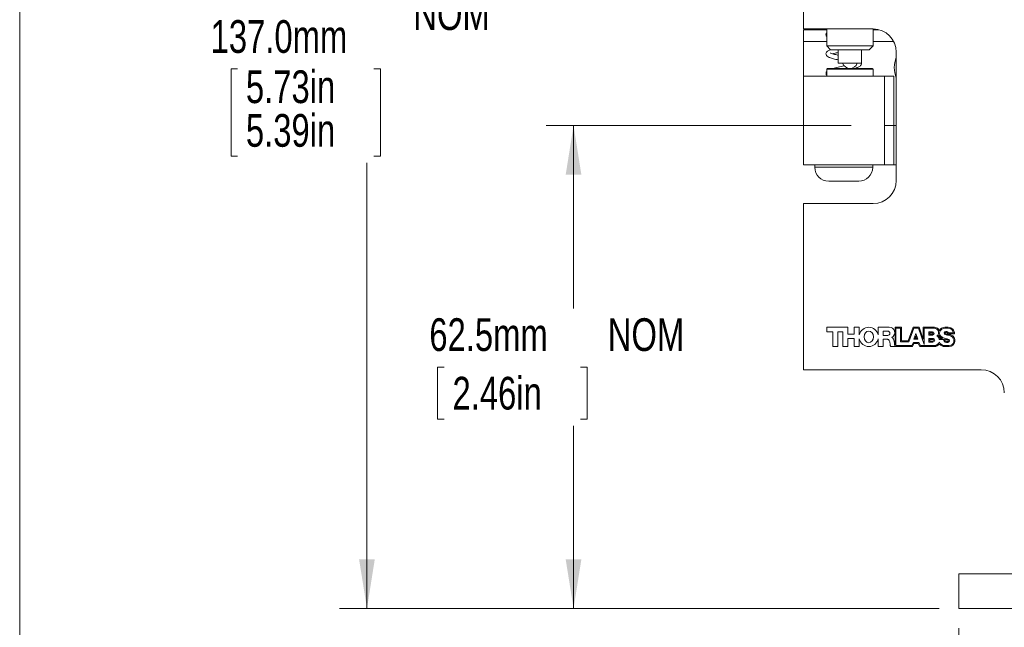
# Model space of a CAD drawing. Header units: millimetres. Extents: x 3 to 556, y 2 to 429.
# Tile 2 of 57: x 3 to 131, y 101 to 180. Entities that reach past the tile are written whole.
import ezdxf

# ---------------------------------------------------------------- set-up
doc = ezdxf.new("R2010")
doc.units = ezdxf.units.MM
doc.header["$LTSCALE"] = 2
doc.styles.add('SLDTEXTSTYLE0', font='TXT', dxfattribs={"width": 0.75})
doc.dimstyles.new('SLDDIMSTYLE0', dxfattribs={"dimtxt": 4.233333, "dimasz": 6.35, "dimexe": 0, "dimexo": 0.0625, "dimgap": 1.058333, "dimtad": 0, "dimtih": 1, "dimtoh": 1, "dimdec": 1, "dimrnd": 1e-09, "dimzin": 4, "dimdsep": 46, "dimtxsty": 'SLDTEXTSTYLE0', "dimsah": 1, "dimcen": 0.09, "dimadec": 0, "dimazin": 1, "dimtfac": 1, "dimtdec": 1, "dimtofl": 0, "dimtmove": 0, "dimatfit": 3, "dimfxl": 1, "dimfrac": 2, "dimtolj": 1, "dimtzin": 12, "dimarcsym": 0})
doc.dimstyles.new('SLDDIMSTYLE1', dxfattribs={"dimtxt": 4.233333, "dimasz": 6.35, "dimexe": 0, "dimexo": 0.0625, "dimgap": 1.058333, "dimtad": 0, "dimtih": 1, "dimtoh": 1, "dimdec": 1, "dimrnd": 1e-09, "dimzin": 12, "dimdsep": 46, "dimtxsty": 'SLDTEXTSTYLE0', "dimsah": 1, "dimcen": 0.09, "dimadec": 0, "dimazin": 3, "dimlim": 1, "dimtp": 5.8, "dimtm": 2.7, "dimtfac": 1, "dimtdec": 1, "dimtofl": 0, "dimtmove": 0, "dimatfit": 3, "dimfxl": 1, "dimfrac": 2, "dimtolj": 1, "dimtzin": 12, "dimarcsym": 0})
doc.dimstyles.new('SLDDIMSTYLE2', dxfattribs={"dimtxt": 4.233333, "dimasz": 6.35, "dimexe": 0, "dimexo": 0.0625, "dimgap": 1.058333, "dimtad": 0, "dimtih": 1, "dimtoh": 1, "dimdec": 1, "dimrnd": 1e-09, "dimzin": 12, "dimdsep": 46, "dimtxsty": 'SLDTEXTSTYLE0', "dimsah": 1, "dimcen": 0.09, "dimadec": 0, "dimazin": 3, "dimtfac": 1, "dimtdec": 1, "dimtofl": 0, "dimtmove": 0, "dimatfit": 3, "dimfxl": 1, "dimfrac": 2, "dimtolj": 1, "dimtzin": 12, "dimarcsym": 0})

# ---------------------------------------------------------------- blocks, each defined once
blk = doc.blocks.new('_D_1')
at = {"color": 7, "linetype": 'Continuous', "lineweight": 0}
for p, q in [((108.15, 243.02), (44.58, 243.02)), ((48.14, 243.02), (48.14, 185.34)), ((31.39, 173.19), (30.53, 173.19)), ((30.53, 173.19), (30.53, 161.9)), ((49.05, 173.19), (49.91, 173.19)), ((49.91, 173.19), (49.91, 161.9)), ((30.53, 161.9), (31.39, 161.9)), ((48.14, 103.37), (48.14, 161.05)), ((49.91, 161.9), (49.05, 161.9)), ((122.25, 103.37), (44.58, 103.37))]:
    blk.add_line(p, q, dxfattribs=at)
for points in [[(48.14, 243.02), (47.12, 236.67), (49.15, 236.67)], [(48.14, 103.37), (49.15, 109.72), (47.12, 109.72)]]:
    blk.add_solid(points, dxfattribs=at)
at = {"color": 7, "linetype": 'Continuous', "lineweight": 0, "char_height": 4.233, "attachment_point": 1, "style": 'SLDTEXTSTYLE0'}
for s, insert in [('145.5mm', (27.89, 185.15)), ('NOM', (54.14, 182.47)), ('137.0mm', (27.89, 179.51)), ('5.73in', (32.46, 173.01)), ('5.39in', (32.46, 167.36))]:
    blk.add_mtext(s, dxfattribs=dict(at, insert=insert))
blk = doc.blocks.new('_D_2')
at = {"color": 7, "linetype": 'Continuous', "lineweight": 0}
for p, q in [((124.79, 100.83), (124.79, 73.2)), ((214.79, 100.83), (214.79, 73.2)), ((124.79, 76.76), (155.05, 76.76)), ((160.96, 76.76), (160.1, 76.76)), ((160.1, 76.76), (160.1, 70.03)), ((178.62, 76.76), (179.48, 76.76)), ((179.48, 76.76), (179.48, 70.03)), ((214.79, 76.76), (184.53, 76.76)), ((160.1, 70.03), (160.96, 70.03)), ((179.48, 70.03), (178.62, 70.03))]:
    blk.add_line(p, q, dxfattribs=at)
for points in [[(124.79, 76.76), (131.14, 75.74), (131.14, 77.77)], [(214.79, 76.76), (208.44, 77.77), (208.44, 75.74)]]:
    blk.add_solid(points, dxfattribs=at)
at = {"color": 7, "linetype": 'Continuous', "lineweight": 0, "char_height": 4.233, "attachment_point": 1, "style": 'SLDTEXTSTYLE0'}
for s, insert in [('90.0mm', (159.03, 83.07)), ('3.54in', (162.03, 75.49))]:
    blk.add_mtext(s, dxfattribs=dict(at, insert=insert))
blk = doc.blocks.new('_D_3')
at = {"color": 7, "linetype": 'Continuous', "lineweight": 0}
for p, q in [((110.85, 165.87), (71.34, 165.87)), ((74.9, 165.87), (74.9, 142.2)), ((58.15, 134.62), (57.29, 134.62)), ((57.29, 134.62), (57.29, 127.89)), ((75.81, 134.62), (76.67, 134.62)), ((76.67, 134.62), (76.67, 127.89)), ((57.29, 127.89), (58.15, 127.89)), ((76.67, 127.89), (75.81, 127.89)), ((74.9, 103.37), (74.9, 127.03)), ((122.25, 103.37), (71.34, 103.37))]:
    blk.add_line(p, q, dxfattribs=at)
for points in [[(74.9, 165.87), (73.88, 159.52), (75.91, 159.52)], [(74.9, 103.37), (75.91, 109.72), (73.88, 109.72)]]:
    blk.add_solid(points, dxfattribs=at)
at = {"color": 7, "linetype": 'Continuous', "lineweight": 0, "char_height": 4.233, "attachment_point": 1, "style": 'SLDTEXTSTYLE0'}
for s, insert in [('62.5mm', (56.22, 140.93)), ('NOM', (79.33, 140.93)), ('2.46in', (59.22, 133.35))]:
    blk.add_mtext(s, dxfattribs=dict(at, insert=insert))

msp = doc.modelspace()

# ---------------------------------------------------------------- linework, layer by layer
at = {"color": 7, "linetype": 'Continuous', "lineweight": 0}
for p, q in [((3.1587002, 429.29076), (3.1587002, 1.8063285)), ((104.6917993, 178.368298), (104.6917993, 188.2682942)), ((104.6917993, 178.368298), (113.6917951, 178.368298)), ((104.6917993, 178.2682963), (107.6917979, 178.2682963)), ((104.6917993, 176.7682932), (104.6917993, 178.2682963)), ((107.6917979, 178.368298), (107.6917979, 176.169423)), ((113.6917951, 176.169423), (113.6917951, 178.368298)), ((113.6917951, 178.2682963), (114.4380304, 178.2682963)), ((107.6917979, 176.7682932), (104.6917993, 176.7682932)), ((104.6917993, 172.2682916), (104.6917993, 176.7682932)), ((107.6917979, 176.169423), (108.1917989, 175.669422)), ((107.6917979, 176.169423), (112.3649808, 176.169423)), ((112.3649808, 176.169423), (113.6917951, 176.169423)), ((113.1917941, 175.669422), (113.6917951, 176.169423)), ((116.3450959, 176.7682932), (113.6917951, 176.7682932)), ((112.0861205, 175.669422), (108.1917989, 175.669422)), ((109.1917935, 175.669422), (109.1917935, 173.93407)), ((113.1917941, 175.669422), (112.0861205, 175.669422)), ((112.1917996, 173.93407), (112.1917996, 175.669422)), ((116.6917938, 175.3682919), (116.6917938, 158.768294)), ((109.1917935, 173.93407), (112.0164129, 173.93407)), ((112.0164129, 173.93407), (112.1917996, 173.93407)), ((104.6917993, 172.2682916), (115.1917982, 172.2682916)), ((104.6917993, 172.2682916), (104.6917993, 160.7682943)), ((107.7917996, 173.2682936), (107.6917979, 173.1682919)), ((107.6917979, 173.1682919), (107.6917979, 172.2682916)), ((113.6917951, 173.1682919), (107.6917979, 173.1682919)), ((107.7917996, 173.2682936), (113.5917934, 173.2682936)), ((113.6917951, 173.1682919), (113.5917934, 173.2682936)), ((113.6917951, 172.2682916), (113.6917951, 173.1682919)), ((115.1917982, 160.7682943), (115.1917982, 172.2682916)), ((116.3917961, 172.2682916), (115.1917982, 172.2682916)), ((116.3917961, 165.868295), (116.3917961, 172.2682916)), ((115.1917982, 165.868295), (116.3917961, 165.868295)), ((116.3917961, 165.868295), (116.3917961, 160.7682943)), ((116.3917961, 165.868295), (116.6917938, 165.868295)), ((104.6917993, 160.7682943), (115.1917982, 160.7682943)), ((106.141794, 160.7682943), (106.141794, 160.4682967)), ((113.6417943, 160.4682967), (113.6417943, 160.7682943)), ((116.3917961, 160.7682943), (115.1917982, 160.7682943)), ((116.6917938, 160.7682943), (116.3917961, 160.7682943)), ((108.8252547, 158.668296), (107.9417947, 158.668296)), ((111.8417936, 158.668296), (108.8252547, 158.668296)), ((104.6917993, 134.2682947), (104.6917993, 155.7682954)), ((113.6917951, 155.7682954), (104.6917993, 155.7682954)), ((107.6917979, 139.7683002), (110.4396838, 139.7683002)), ((107.6917979, 139.7683002), (107.6917979, 139.1844317)), ((107.6917979, 139.1844317), (108.4680143, 139.1844317)), ((108.4680143, 139.1844317), (108.4680143, 137.2682951)), ((109.1345209, 137.2682951), (109.1345209, 139.1844317)), ((109.1345209, 139.1844317), (109.7732293, 139.1844317)), ((109.7732293, 139.1844317), (109.7732293, 137.2682951)), ((110.4396838, 139.7683002), (110.4396838, 138.8789728)), ((111.2450468, 139.767611), (111.9115013, 139.7675552)), ((111.2450468, 138.8789728), (111.2450468, 139.767611)), ((111.9115013, 139.7675552), (111.9115013, 138.7799211)), ((114.3553364, 139.7899814), (115.7780099, 139.7899814)), ((114.3553364, 138.7799211), (114.3553364, 139.7899814)), ((115.0217908, 139.267759), (115.0217908, 138.7123183)), ((115.5896592, 139.267759), (115.0217908, 139.267759)), ((116.5352943, 139.767611), (117.3684033, 139.767611)), ((116.5352943, 137.4095917), (116.5352943, 139.767611)), ((116.6602555, 139.6426462), (117.2433826, 139.6426462)), ((116.6602555, 137.3932563), (116.6602555, 139.6426462)), ((117.2433826, 139.6426462), (117.2433826, 137.8931083)), ((117.3684033, 139.767611), (117.3684033, 138.0180732)), ((118.2311806, 138.0180732), (118.8679519, 139.767611)), ((118.3187175, 137.8931083), (118.9554888, 139.6426462)), ((118.8679519, 139.767611), (119.6455243, 139.767611)), ((118.9554888, 139.6426462), (119.558047, 139.6426462)), ((119.558047, 139.6426462), (120.3259337, 137.5329472)), ((119.6455243, 139.767611), (120.2009129, 138.2416427)), ((120.2009129, 139.767611), (121.6310891, 139.767611)), ((120.2009129, 138.2416427), (120.2009129, 139.767611)), ((120.3259337, 137.5329472), (120.3259337, 139.6426462)), ((120.3259337, 139.6426462), (121.6310891, 139.6426462)), ((120.928097, 139.1844317), (120.928097, 138.7551703)), ((121.3837149, 139.1844317), (120.928097, 139.1844317)), ((121.0526782, 139.0598543), (121.0526782, 138.8797477)), ((121.3837149, 139.0598543), (121.0526782, 139.0598543)), ((123.4281319, 139.767611), (122.9905146, 139.767611)), ((123.4281319, 139.6430336), (122.9905146, 139.6430336)), ((124.1059559, 139.0256934), (123.5201913, 139.0256934)), ((110.4396838, 138.8789728), (111.2450468, 138.8789728)), ((110.4396838, 137.2682951), (110.4396838, 138.3235879)), ((110.4396838, 138.3235879), (111.2450468, 138.3235879)), ((111.2450468, 138.3235879), (111.2450468, 137.2682951)), ((111.9115534, 137.2682951), (111.9115534, 138.2559851)), ((114.3553364, 138.2559851), (114.3553364, 137.2682951)), ((115.0217908, 138.7123183), (115.5896592, 138.7123183)), ((115.0217908, 137.2682951), (115.0217908, 138.2124662)), ((115.0217908, 138.2124662), (115.540612, 138.2124662)), ((115.8437836, 137.8916927), (115.8882338, 137.5352345)), ((116.4331618, 137.9619852), (116.4618912, 137.602789)), ((117.2433826, 137.8931083), (118.3187175, 137.8931083)), ((117.3684033, 138.0180732), (118.2311806, 138.0180732)), ((118.9094814, 137.809781), (118.7152523, 137.3932563)), ((119.6317929, 137.809781), (118.9094814, 137.809781)), ((119.2458901, 138.9623001), (118.9890983, 138.2124662)), ((118.9890983, 138.2124662), (119.4947096, 138.2124662)), ((119.1494423, 138.3235879), (119.2458901, 138.6051826)), ((119.3393501, 138.3235879), (119.1494423, 138.3235879)), ((119.4947096, 138.2124662), (119.2458901, 138.9623001)), ((119.2458901, 138.6051826), (119.3393501, 138.3235879)), ((119.8260221, 137.3932563), (119.6317929, 137.809781)), ((120.928097, 138.7551703), (121.3837149, 138.7551703)), ((120.928097, 138.3235879), (120.928097, 137.8402352)), ((121.4394676, 138.3235879), (120.928097, 138.3235879)), ((120.928097, 137.8402352), (121.4394676, 137.8402352)), ((121.0526782, 138.8797477), (121.3837149, 138.8797477)), ((121.4394676, 138.1990105), (121.0526782, 138.1990105)), ((121.0526782, 138.1990105), (121.0526782, 137.9648089)), ((121.0526782, 137.9648089), (121.4394676, 137.9648089)), ((122.8455636, 138.1790802), (122.269805, 138.1790802)), ((122.690055, 138.3036539), (122.3713416, 138.3036539)), ((123.3601975, 137.9343584), (123.188022, 137.9343584)), ((123.3601975, 137.809781), (123.188022, 137.809781)), ((124.2311778, 138.9011197), (123.4627399, 138.9011197)), ((108.4680143, 137.2682951), (109.1345209, 137.2682951)), ((109.7732293, 137.2682951), (110.4396838, 137.2682951)), ((111.2450468, 137.2682951), (111.9115534, 137.2682951)), ((114.3553364, 137.2682951), (115.0217908, 137.2682951)), ((115.9937489, 137.2682951), (118.7948692, 137.2682951)), ((118.7152523, 137.3932563), (116.6602555, 137.3932563)), ((118.7948692, 137.2682951), (118.9890983, 137.6848199)), ((118.9890983, 137.6848199), (119.552176, 137.6848199)), ((119.552176, 137.6848199), (119.7464052, 137.2682951)), ((119.7464052, 137.2682951), (121.6310891, 137.2682951)), ((121.6310891, 137.3932563), (119.8260221, 137.3932563)), ((123.5355544, 137.3928689), (122.9905146, 137.3928689)), ((123.5355544, 137.2682951), (122.9905146, 137.2682951)), ((104.6917993, 134.2682947), (127.6917937, 134.2682947)), ((124.7917968, 103.368295), (124.7917968, 107.8682948)), ((214.7917971, 107.8682948), (124.7917968, 107.8682948)), ((214.7917971, 103.368295), (124.7917968, 103.368295))]:
    msp.add_line(p, q, dxfattribs=at)
at = {"color": 8, "linetype": 'Continuous', "lineweight": 0}
for p, q in [((106.141794, 160.4682967), (107.8407573, 160.4682967)), ((107.8407573, 160.4682967), (113.6417943, 160.4682967))]:
    msp.add_line(p, q, dxfattribs=at)
at = {"color": 7, "linetype": 'Continuous', "lineweight": 0}
for centre, radius, start, end in [((113.6917972, 175.368295), 3, 0, 90), ((110.6917972, 174.268295), 1, 199.525552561, 340.474447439), ((120.1917972, 173.368295), 3.75, 158.960530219, 201.039469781), ((107.9417972, 160.468295), 1.8, 180, 270), ((111.8417972, 160.468295), 1.8, 270, 0), ((113.6917972, 158.768295), 3, 270, 0), ((113.1334182, 138.5177188), 1.2497337, 12.110979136, 167.889020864), ((115.5896612, 138.9900375), 0.2777201, 270, 90), ((115.7780121, 139.0729169), 0.7170656, 297.113482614, 90), ((121.3837136, 138.9698009), 0.2146295, 270, 90), ((121.3837136, 138.9698009), 0.0900542, 270, 90), ((121.6310926, 139.0872526), 0.6803568, 20.150737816, 90), ((121.6310926, 139.0872342), 0.5554122, 303.371645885, 90), ((122.9905146, 138.9622803), 0.8053291, 90, 153.49895593), ((122.8532581, 139.0051193), 0.5369673, 162.666372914, 201.347298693), ((122.9905146, 138.9622803), 0.6807537, 90, 162.666372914), ((123.1047427, 139.0147472), 0.1971631, 87.425725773, 253.693049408), ((123.1047427, 139.0147472), 0.0725877, 87.425725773, 253.693049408), ((123.0868053, 138.615782), 0.471956, 37.19881609, 87.425725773), ((123.0868053, 138.615782), 0.5965314, 43.405622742, 87.425725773), ((123.428134, 138.9622456), 0.8053637, 355.647053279, 90), ((123.428134, 138.9622456), 0.6807884, 5.347613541, 90), ((113.1334459, 138.5179528), 1.2496578, 192.100811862, 347.899188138), ((115.5406085, 137.9686874), 0.2437782, 52.410072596, 90), ((115.4428482, 137.841697), 0.4040394, 7.10795094, 52.410072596), ((115.8631403, 137.91639), 0.571843, 4.573291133, 64.999295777), ((121.439468, 138.0819107), 0.2416762, 270, 90), ((121.439468, 138.0819107), 0.1171009, 270, 90), ((121.6310926, 138.0512576), 0.6579996, 270, 341.436033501), ((121.7222129, 138.1155299), 0.5512668, 6.61972199, 67.113218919), ((121.6310926, 139.0872342), 0.6799876, 319.148025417, 332.438660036), ((121.7222129, 138.1155299), 0.6758422, 16.162126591, 51.228449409), ((122.9744119, 139.0524705), 0.7916211, 200.703634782, 234.513206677), ((122.9905146, 138.2201167), 0.8272463, 207.216308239, 270), ((122.9744119, 139.0524705), 0.6670457, 201.347298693, 234.513206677), ((123.2317888, 139.4134755), 1.2349804, 234.513206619, 243.981767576), ((123.2317888, 139.4134755), 1.110405, 234.513206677, 253.93323996), ((123.1880235, 138.1532171), 0.3434345, 175.681256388, 270), ((124.017023, 142.139919), 3.9476725, 253.93323996, 260.926454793), ((123.1880235, 138.1532171), 0.2188591, 166.783116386, 270), ((124.017023, 142.139919), 4.0722479, 255.173469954, 260.926454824), ((124.3588029, 143.301368), 4.6634573, 253.693049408, 258.785070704), ((124.3588029, 143.301368), 4.5388819, 253.693049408, 258.785070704), ((123.3601994, 138.0270732), 0.2172906, 270, 80.926454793), ((123.3601994, 138.0270732), 0.0927152, 270, 80.926454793), ((122.9757901, 136.3261826), 2.4475156, 71.899090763, 78.785070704), ((122.9757901, 136.3261826), 2.572091, 71.899090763, 78.785070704), ((123.5355579, 138.0387023), 0.7704073, 270, 71.899090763), ((123.5355579, 138.0387023), 0.6458319, 270, 71.899090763), ((116.4585446, 137.6063513), 0.5747296, 187.10795094, 216.02942186), ((116.8304512, 137.6322707), 0.3697341, 184.573291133, 217.032609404), ((121.6310926, 138.051272), 0.7829771, 270, 324.661371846), ((122.9905146, 138.2201167), 0.9518217, 220.782883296, 270), ((127.6917972, 131.268295), 3, 0, 90)]:
    msp.add_arc(centre, radius, start, end, dxfattribs=at)
msp.add_ellipse((113.1334459, 138.5179528), major_axis=(0, 0.7498048), ratio=0.8147689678, dxfattribs=at)
for points, knots in [([(107.6917979, 177.8864913), (107.6764022, 177.87037), (107.6383995, 177.8305764), (107.5978312, 177.7286068), (107.5899662, 177.6051466), (107.6273953, 177.484384), (107.6706118, 177.4345375), (107.6917979, 177.4101012)], [0, 0, 0, 0, 0.1477277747, 0.364651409, 0.5667141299, 0.7875894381, 1, 1, 1, 1]), ([(108.1884014, 175.6728195), (108.1049628, 175.6451556), (107.9485755, 175.5933057), (107.7858557, 175.4983341), (107.6459658, 175.3632105), (107.5810327, 175.2012015), (107.6124493, 174.9897213), (107.7690847, 174.8093913), (108.0006178, 174.6840635), (108.4166645, 174.542659), (108.8496989, 174.4390218), (109.1425736, 174.3795), (109.1917935, 174.3694969)], [0, 0, 0, 0, 0.0942519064, 0.1766545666, 0.2606688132, 0.3363927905, 0.3936138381, 0.4916667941, 0.6214348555, 0.7823688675, 0.9634254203, 1, 1, 1, 1]), ([(109.1917935, 174.9714814), (109.1287418, 174.9844502), (108.9482058, 175.0215837), (108.7067986, 175.0801758), (108.4015069, 175.1634599), (108.215506, 175.2290508), (108.1542163, 175.2722812), (108.1594391, 175.2627274), (108.1599253, 175.261838)], [0, 0, 0, 0, 0.10920812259, 0.31269577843, 0.50325844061, 0.84180986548, 0.98527311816, 1, 1, 1, 1]), ([(108.4585595, 175.1507126), (108.467006, 175.1537446), (108.5604727, 175.1872965), (108.8179649, 175.2517412), (109.0904552, 175.3099501), (109.1917935, 175.3315978)], [0, 0, 0, 0, 0.05873507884, 0.64994674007, 1, 1, 1, 1]), ([(109.9744621, 173.5932358), (109.9527891, 173.5887947), (109.8111518, 173.5597716), (109.5275299, 173.5045501), (109.0455658, 173.4033681), (108.6663383, 173.3263042), (108.4907128, 173.2706557), (108.4832582, 173.2682936)], [0, 0, 0, 0, 0.0414107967, 0.2706276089, 0.5160646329, 0.9794588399, 1, 1, 1, 1]), ([(111.2323138, 173.2682936), (111.3518038, 173.3001344), (111.6442687, 173.3780682), (111.8883752, 173.4795758), (112.0829119, 173.6325171), (112.1846938, 173.7778133), (112.1796706, 173.8915462), (112.1777925, 173.93407)], [0, 0, 0, 0, 0.2280909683, 0.5582772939, 0.7291507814, 0.8987315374, 1, 1, 1, 1]), ([(107.6917979, 172.8908397), (107.6618286, 172.8492968), (107.5941973, 172.7555473), (107.594239, 172.5795367), (107.6413886, 172.4565579), (107.6824737, 172.4253474), (107.6917979, 172.4182643)], [0, 0, 0, 0, 0.2900258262, 0.654498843, 0.9215893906, 1, 1, 1, 1])]:
    msp.add_open_spline(points, degree=3, knots=knots, dxfattribs=at)

# ---------------------------------------------------------------- dimensions: what is measured, and where the dimension line sits
for base, p1, dimstyle, picture, middle in [((48.1379755, 103.368295), (110.6917972, 243.0194244), 'SLDDIMSTYLE1', '_D_1', (48.1379755, 173.1938597)), ((74.898866, 103.368295), (113.3917972, 165.868295), 'SLDDIMSTYLE2', '_D_3', (74.898866, 134.618295))]:
    dim = msp.add_linear_dim(base=base, p1=p1, p2=(124.7917972, 103.368295), angle=90, text='<> NOM', dimstyle=dimstyle, dxfattribs=at)
    dim.commit()
    dim.dimension.update_dxf_attribs({"geometry": picture, "text_midpoint": middle, "dimtype": 160})
dim = msp.add_linear_dim(base=(124.7917972, 76.7560398), p1=(214.7917972, 103.368295), p2=(124.7917972, 103.368295), dimstyle='SLDDIMSTYLE0', dxfattribs=at)
dim.commit()
dim.dimension.update_dxf_attribs({"geometry": '_D_2', "text_midpoint": (169.7917972, 76.7560398), "dimtype": 160})

doc.saveas('drawing.dxf')
